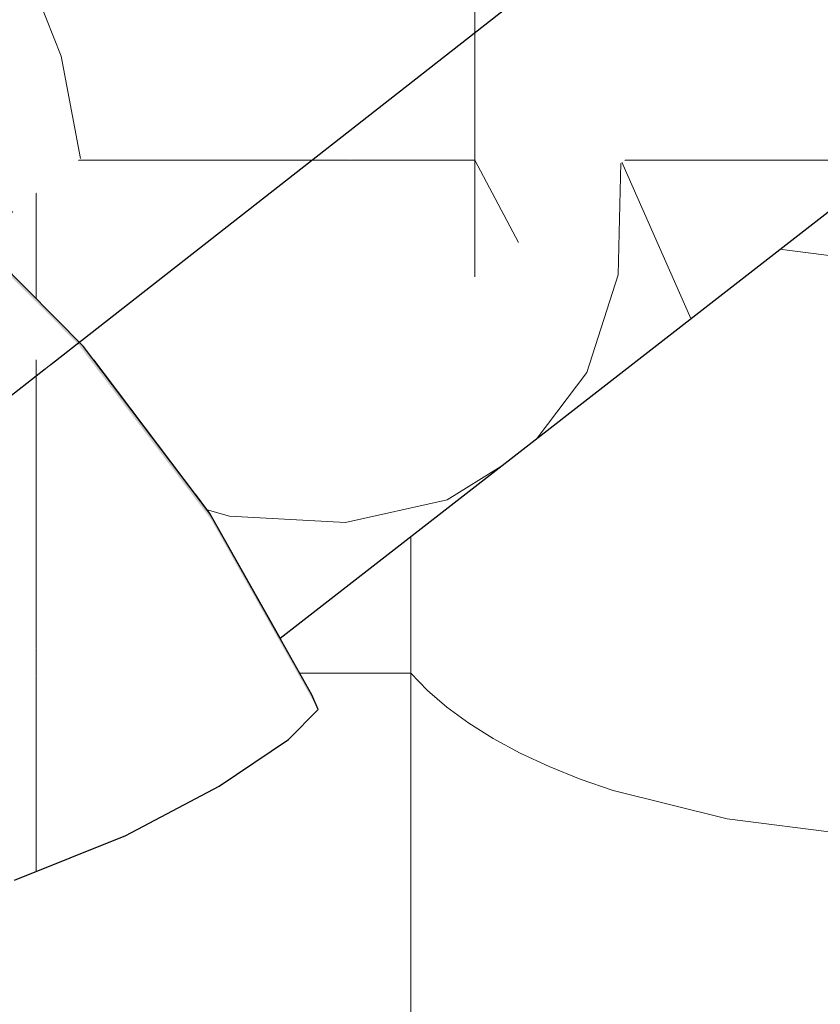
# Model space of a CAD drawing. Header units: millimetres. Extents: x -36478 to 31050, y -14815 to 11827.
# Tile 83 of 256: x -18377 to -18289, y 7654 to 7762. Entities that reach past the tile are written whole.
import ezdxf

# ---------------------------------------------------------------- set-up
doc = ezdxf.new("R2010")
doc.units = ezdxf.units.MM
doc.header["$MEASUREMENT"] = 0
doc.linetypes.add('Wipeout_Contour', pattern=[1000, 0, -1000])
for name, color, linetype in [('Nové_Konstrukce - krov', 7, 'Continuous'), ('Nové_Konstrukce - střechy a skořepiny', 7, 'Continuous'), ('Nové_Výplně - Povrchové', 7, 'Continuous')]:
    doc.layers.add(name, color=color, linetype=linetype)

# ---------------------------------------------------------------- blocks, each defined once
blk = doc.blocks.new('*X13')
at = {"layer": 'Nové_Výplně - Povrchové', "color": 21, "linetype": 'Continuous', "lineweight": 20, "true_color": 0xffaaaa}
for p, q in [((-18333.69, 7754.74), (-18333.69, 7714.9)), ((-18333.69, 7753.25), (-18335.6, 7753.25)), ((-18333.69, 7753.25), (-18331.86, 7751.35)), ((-18331.86, 7751.35), (-18329.74, 7749.52)), ((-18329.74, 7749.52), (-18327.34, 7747.77)), ((-18327.34, 7747.77), (-18324.65, 7746.09)), ((-18324.65, 7746.09), (-18321.71, 7744.52)), ((-18321.71, 7744.52), (-18318.53, 7743.04)), ((-18318.53, 7743.04), (-18315.12, 7741.67)), ((-18315.12, 7741.67), (-18311.5, 7740.41)), ((-18311.5, 7740.41), (-18299.05, 7737.31)), ((-18299.05, 7737.31), (-18285.39, 7735.56)), ((-18333.69, 7714.67), (-18333.69, 7651.79)), ((-18357.71, 7690.14), (-18381.72, 7690.14)), ((-18333.69, 7690.14), (-18357.71, 7690.14)), ((-18333.69, 7690.14), (-18331.86, 7688.25)), ((-18331.86, 7688.25), (-18329.74, 7686.42)), ((-18329.74, 7686.42), (-18327.34, 7684.66)), ((-18327.34, 7684.66), (-18324.65, 7682.99)), ((-18324.65, 7682.99), (-18321.71, 7681.41)), ((-18321.71, 7681.41), (-18318.53, 7679.93)), ((-18318.53, 7679.93), (-18315.12, 7678.56)), ((-18315.12, 7678.56), (-18311.5, 7677.31)), ((-18311.5, 7677.31), (-18299.05, 7674.21)), ((-18299.05, 7674.21), (-18285.39, 7672.45))]:
    blk.add_line(p, q, dxfattribs=at)
blk = doc.blocks.new('výplň_6_1', base_point=(0, 0))
at = {"layer": 'Nové_Výplně - Povrchové', "color": 21, "linetype": 'Continuous', "lineweight": 20, "true_color": 0xffaaaa}
blk.add_blockref('*X13', (0, 0), dxfattribs=at)
blk = doc.blocks.new('*X5049')
at = {"layer": 'Nové_Výplně - Povrchové', "color": 21, "linetype": 'Continuous', "lineweight": 20, "true_color": 0xffaaaa}
for p, q in [((-18279.28, 7770.41), (-18271.74, 7753.3)), ((-18310.97, 7733.77), (-18310.67, 7746)), ((-18310.56, 7746.08), (-18303.02, 7728.97)), ((-18289.66, 7746.3), (-18310.28, 7746.3)), ((-18280.73, 7746.3), (-18289.66, 7746.3)), ((-18314.39, 7723.05), (-18310.97, 7733.77)), ((-18319.84, 7715.88), (-18314.39, 7723.05)), ((-18329.71, 7709.13), (-18323.82, 7712.79)), ((-18340.83, 7706.64), (-18329.71, 7709.13)), ((-18355.98, 7708.03), (-18353.54, 7707.34)), ((-18353.54, 7707.34), (-18340.83, 7706.64))]:
    blk.add_line(p, q, dxfattribs=at)
blk = doc.blocks.new('výplň_2524_1', base_point=(0, 0))
at = {"color": 254, "linetype": 'Wipeout_Contour', "lineweight": 0, "ltscale": 99363.612192}
blk.add_wipeout([(-18230.03, 7808.72), (-18357.28, 7709.75), (-18355.67, 7707.63), (-18347.99, 7693.99), (-18221.03, 7792.74)], dxfattribs=at).dxf.layer = 'Nové_Výplně - Povrchové'
at = {"layer": 'Nové_Výplně - Povrchové', "color": 21, "linetype": 'Continuous', "lineweight": 20, "true_color": 0xffaaaa}
blk.add_blockref('*X5049', (0, 0), dxfattribs=at)
blk = doc.blocks.new('*X5051')
at = {"layer": 'Nové_Výplně - Povrchové', "color": 21, "linetype": 'Continuous', "lineweight": 20, "true_color": 0xffaaaa}
for p, q in [((-18326.67, 7756.96), (-18326.67, 7733.55)), ((-18340.37, 7746.3), (-18326.67, 7746.3)), ((-18321.87, 7737.29), (-18326.67, 7746.3))]:
    blk.add_line(p, q, dxfattribs=at)
blk = doc.blocks.new('výplň_2525_1', base_point=(0, 0))
at = {"color": 254, "linetype": 'Wipeout_Contour', "lineweight": 0, "ltscale": 79517.225459}
blk.add_wipeout([(-18241.18, 7823.45), (-18368.43, 7724.48), (-18357.28, 7709.75), (-18230.03, 7808.72)], dxfattribs=at).dxf.layer = 'Nové_Výplně - Povrchové'
at = {"layer": 'Nové_Výplně - Povrchové', "color": 21, "linetype": 'Continuous', "lineweight": 20, "true_color": 0xffaaaa}
blk.add_blockref('*X5051', (0, 0), dxfattribs=at)
blk = doc.blocks.new('*X5055')
at = {"layer": 'Nové_Výplně - Povrchové', "color": 21, "linetype": 'Continuous', "lineweight": 20, "true_color": 0xffaaaa}
for p, q in [((-18340.46, 7811.94), (-18324.69, 7807.3)), ((-18324.19, 7807.15), (-18321.37, 7806.33)), ((-18371.75, 7787.61), (-18352.65, 7781.99)), ((-18377.55, 7770.14), (-18383.92, 7778.14)), ((-18374.77, 7764.79), (-18377.55, 7770.14))]:
    blk.add_line(p, q, dxfattribs=at)
blk = doc.blocks.new('výplň_2527_1', base_point=(0, 0))
at = {"color": 254, "linetype": 'Wipeout_Contour', "lineweight": 0, "ltscale": 119663.531452}
blk.add_wipeout([(-18283.92, 7855.92), (-18408.65, 7758.91), (-18405.57, 7757.2), (-18403.49, 7755.66), (-18394.9, 7749.14), (-18268.54, 7847.41)], dxfattribs=at).dxf.layer = 'Nové_Výplně - Povrchové'
at = {"layer": 'Nové_Výplně - Povrchové', "color": 21, "linetype": 'Continuous', "lineweight": 20, "true_color": 0xffaaaa}
blk.add_blockref('*X5055', (0, 0), dxfattribs=at)
blk = doc.blocks.new('*X5057')
at = {"layer": 'Nové_Výplně - Povrchové', "color": 21, "linetype": 'Continuous', "lineweight": 20, "true_color": 0xffaaaa}
for p, q in [((-18326.67, 7780.08), (-18326.67, 7756.96)), ((-18370.09, 7746.3), (-18350.69, 7746.3)), ((-18350.69, 7746.3), (-18340.37, 7746.3)), ((-18374.7, 7742.72), (-18374.7, 7731.12)), ((-18377.27, 7740.72), (-18378.65, 7738.1)), ((-18378.65, 7738.1), (-18379.8, 7736.24))]:
    blk.add_line(p, q, dxfattribs=at)
blk = doc.blocks.new('výplň_2528_1', base_point=(0, 0))
at = {"color": 254, "linetype": 'Wipeout_Contour', "lineweight": 0, "ltscale": 99510.736663}
blk.add_wipeout([(-18254.15, 7836.48), (-18381.21, 7737.66), (-18369.52, 7725.91), (-18368.43, 7724.48), (-18241.18, 7823.45)], dxfattribs=at).dxf.layer = 'Nové_Výplně - Povrchové'
at = {"layer": 'Nové_Výplně - Povrchové', "color": 21, "linetype": 'Continuous', "lineweight": 20, "true_color": 0xffaaaa}
blk.add_blockref('*X5057', (0, 0), dxfattribs=at)
blk = doc.blocks.new('*X5059')
at = {"layer": 'Nové_Výplně - Povrchové', "color": 21, "linetype": 'Continuous', "lineweight": 20, "true_color": 0xffaaaa}
for p, q in [((-18321.37, 7806.33), (-18304.48, 7797.34)), ((-18352.65, 7781.99), (-18335.76, 7773)), ((-18371.98, 7757.71), (-18374.77, 7764.79)), ((-18369.86, 7746.48), (-18371.98, 7757.71))]:
    blk.add_line(p, q, dxfattribs=at)
blk = doc.blocks.new('výplň_2529_1', base_point=(0, 0))
at = {"color": 254, "linetype": 'Wipeout_Contour', "lineweight": 0, "ltscale": 99600.400445}
blk.add_wipeout([(-18268.54, 7847.41), (-18394.9, 7749.14), (-18385.62, 7742.09), (-18381.21, 7737.66), (-18254.15, 7836.48)], dxfattribs=at).dxf.layer = 'Nové_Výplně - Povrchové'
at = {"layer": 'Nové_Výplně - Povrchové', "color": 21, "linetype": 'Continuous', "lineweight": 20, "true_color": 0xffaaaa}
blk.add_blockref('*X5059', (0, 0), dxfattribs=at)
blk = doc.blocks.new('*X5065')
at = {"layer": 'Nové_Výplně - Povrchové', "color": 21, "linetype": 'Continuous', "lineweight": 20, "true_color": 0xffaaaa}
for p, q in [((-18361.19, 7814), (-18340.46, 7811.94)), ((-18392.47, 7789.67), (-18371.75, 7787.61)), ((-18396.62, 7786.27), (-18396.76, 7786.33)), ((-18385.9, 7779.88), (-18396.62, 7786.27)), ((-18383.92, 7778.14), (-18385.9, 7779.88))]:
    blk.add_line(p, q, dxfattribs=at)
blk = doc.blocks.new('výplň_2532_1', base_point=(0, 0))
at = {"color": 254, "linetype": 'Wipeout_Contour', "lineweight": 0, "ltscale": 79786.704538}
blk.add_wipeout([(-18299.82, 7861.73), (-18422.31, 7766.46), (-18408.65, 7758.91), (-18283.92, 7855.92)], dxfattribs=at).dxf.layer = 'Nové_Výplně - Povrchové'
at = {"layer": 'Nové_Výplně - Povrchové', "color": 21, "linetype": 'Continuous', "lineweight": 20, "true_color": 0xffaaaa}
blk.add_blockref('*X5065', (0, 0), dxfattribs=at)
blk = doc.blocks.new('*X5123')
at = {"layer": 'Nové_Výplně - Povrchové', "linetype": 'Continuous', "lineweight": 20, "true_color": 0xffaaaa}
blk.add_hatch(color=21, dxfattribs=at).paths.add_polyline_path([(-18343.84, 7686.17), (-18344.5, 7687.79), (-18355.67, 7707.63), (-18355.53, 7706.94)])
blk = doc.blocks.new('výplň_2561_1', base_point=(0, 0))
at = {"color": 254, "linetype": 'Wipeout_Contour', "lineweight": 0, "ltscale": 79595.374917}
blk.add_wipeout([(-18343.84, 7686.17), (-18344.5, 7687.79), (-18355.67, 7707.63), (-18355.53, 7706.94)], dxfattribs=at).dxf.layer = 'Nové_Výplně - Povrchové'
at = {"layer": 'Nové_Výplně - Povrchové', "color": 21, "linetype": 'Continuous', "lineweight": 20, "true_color": 0xffaaaa}
blk.add_blockref('*X5123', (0, 0), dxfattribs=at)
blk = doc.blocks.new('výplň_2562_1', base_point=(0, 0))
at = {"color": 254, "linetype": 'Wipeout_Contour', "lineweight": 0, "ltscale": 79610.986801}
blk.add_wipeout([(-18354.68, 7677.79), (-18347.08, 7682.89), (-18358.96, 7703.98), (-18366.36, 7698.53)], dxfattribs=at).dxf.layer = 'Nové_Výplně - Povrchové'
blk = doc.blocks.new('výplň_2563_1', base_point=(0, 0))
at = {"color": 254, "linetype": 'Wipeout_Contour', "lineweight": 0, "ltscale": 79597.519986}
blk.add_wipeout([(-18347.08, 7682.89), (-18343.84, 7686.17), (-18355.53, 7706.94), (-18358.96, 7703.98)], dxfattribs=at).dxf.layer = 'Nové_Výplně - Povrchové'
blk = doc.blocks.new('*X5129')
at = {"layer": 'Nové_Výplně - Povrchové', "color": 21, "linetype": 'Continuous', "lineweight": 20, "true_color": 0xffaaaa}
blk.add_line((-18374.7, 7689.82), (-18374.7, 7668.43), dxfattribs=at)
blk = doc.blocks.new('výplň_2564_1', base_point=(0, 0))
at = {"color": 254, "linetype": 'Wipeout_Contour', "lineweight": 0, "ltscale": 79664.92214}
blk.add_wipeout([(-18387.02, 7685.15), (-18377.07, 7667.48), (-18364.89, 7672.38), (-18375.95, 7692.03)], dxfattribs=at).dxf.layer = 'Nové_Výplně - Povrchové'
at = {"layer": 'Nové_Výplně - Povrchové', "color": 21, "linetype": 'Continuous', "lineweight": 20, "true_color": 0xffaaaa}
blk.add_blockref('*X5129', (0, 0), dxfattribs=at)
blk = doc.blocks.new('*X5131')
at = {"layer": 'Nové_Výplně - Povrchové', "color": 21, "linetype": 'Continuous', "lineweight": 20, "true_color": 0xffaaaa}
blk.add_line((-18374.7, 7692.87), (-18374.7, 7689.82), dxfattribs=at)
blk = doc.blocks.new('výplň_2565_1', base_point=(0, 0))
at = {"color": 254, "linetype": 'Wipeout_Contour', "lineweight": 0, "ltscale": 79634.380148}
blk.add_wipeout([(-18364.89, 7672.38), (-18354.68, 7677.79), (-18366.36, 7698.53), (-18375.95, 7692.03)], dxfattribs=at).dxf.layer = 'Nové_Výplně - Povrchové'
at = {"layer": 'Nové_Výplně - Povrchové', "color": 21, "linetype": 'Continuous', "lineweight": 20, "true_color": 0xffaaaa}
blk.add_blockref('*X5131', (0, 0), dxfattribs=at)
blk = doc.blocks.new('*X5133')
at = {"layer": 'Nové_Výplně - Povrchové', "color": 21, "linetype": 'Continuous', "lineweight": 20, "true_color": 0xffaaaa}
blk.add_line((-18374.7, 7722.59), (-18374.7, 7709.55), dxfattribs=at)
blk = doc.blocks.new('výplň_2566_1', base_point=(0, 0))
at = {"color": 254, "linetype": 'Wipeout_Contour', "lineweight": 0, "ltscale": 79690.718126}
blk.add_wipeout([(-18380.84, 7717.65), (-18366.36, 7698.53), (-18358.96, 7703.98), (-18373.68, 7723.42)], dxfattribs=at).dxf.layer = 'Nové_Výplně - Povrchové'
at = {"layer": 'Nové_Výplně - Povrchové', "color": 21, "linetype": 'Continuous', "lineweight": 20, "true_color": 0xffaaaa}
blk.add_blockref('*X5133', (0, 0), dxfattribs=at)
blk = doc.blocks.new('*X5135')
at = {"layer": 'Nové_Výplně - Povrchové', "linetype": 'Continuous', "lineweight": 20, "true_color": 0xffaaaa}
blk.add_hatch(color=21, dxfattribs=at).paths.add_polyline_path([(-18385.62, 7742.09), (-18386.87, 7743), (-18370.02, 7726.07), (-18369.52, 7725.91)])
blk = doc.blocks.new('výplň_2567_1', base_point=(0, 0))
at = {"color": 254, "linetype": 'Wipeout_Contour', "lineweight": 0, "ltscale": 79756.660084}
blk.add_wipeout([(-18385.62, 7742.09), (-18386.87, 7743), (-18370.02, 7726.07), (-18369.52, 7725.91)], dxfattribs=at).dxf.layer = 'Nové_Výplně - Povrchové'
at = {"layer": 'Nové_Výplně - Povrchové', "color": 21, "linetype": 'Continuous', "lineweight": 20, "true_color": 0xffaaaa}
blk.add_blockref('*X5135', (0, 0), dxfattribs=at)
blk = doc.blocks.new('*X5137')
at = {"layer": 'Nové_Výplně - Povrchové', "linetype": 'Continuous', "lineweight": 20, "true_color": 0xffaaaa}
blk.add_hatch(color=21, dxfattribs=at).paths.add_polyline_path([(-18355.53, 7706.94), (-18355.67, 7707.63), (-18369.52, 7725.91), (-18370.02, 7726.07)])
blk = doc.blocks.new('výplň_2568_1', base_point=(0, 0))
at = {"color": 254, "linetype": 'Wipeout_Contour', "lineweight": 0, "ltscale": 79672.838928}
blk.add_wipeout([(-18355.53, 7706.94), (-18355.67, 7707.63), (-18369.52, 7725.91), (-18370.02, 7726.07)], dxfattribs=at).dxf.layer = 'Nové_Výplně - Povrchové'
at = {"layer": 'Nové_Výplně - Povrchové', "color": 21, "linetype": 'Continuous', "lineweight": 20, "true_color": 0xffaaaa}
blk.add_blockref('*X5137', (0, 0), dxfattribs=at)
blk = doc.blocks.new('výplň_2570_1', base_point=(0, 0))
at = {"color": 254, "linetype": 'Wipeout_Contour', "lineweight": 0, "ltscale": 79677.306579}
blk.add_wipeout([(-18358.96, 7703.98), (-18355.53, 7706.94), (-18370.02, 7726.07), (-18373.68, 7723.42)], dxfattribs=at).dxf.layer = 'Nové_Výplně - Povrchové'
blk = doc.blocks.new('výplň_2572_1', base_point=(0, 0))
at = {"color": 254, "linetype": 'Wipeout_Contour', "lineweight": 0, "ltscale": 79763.718224}
blk.add_wipeout([(-18370.02, 7726.07), (-18386.87, 7743), (-18390.79, 7740.61), (-18373.68, 7723.42)], dxfattribs=at).dxf.layer = 'Nové_Výplně - Povrchové'
blk = doc.blocks.new('*X5205')
at = {"layer": 'Nové_Výplně - Povrchové', "color": 21, "linetype": 'Continuous', "lineweight": 20, "true_color": 0xffaaaa}
blk.add_line((-18374.7, 7709.55), (-18374.7, 7692.87), dxfattribs=at)
blk = doc.blocks.new('výplň_2602_1', base_point=(0, 0))
at = {"color": 254, "linetype": 'Wipeout_Contour', "lineweight": 0, "ltscale": 79711.330701}
blk.add_wipeout([(-18375.95, 7692.03), (-18366.36, 7698.53), (-18380.84, 7717.65), (-18389.66, 7710.13)], dxfattribs=at).dxf.layer = 'Nové_Výplně - Povrchové'
at = {"layer": 'Nové_Výplně - Povrchové', "color": 21, "linetype": 'Continuous', "lineweight": 20, "true_color": 0xffaaaa}
blk.add_blockref('*X5205', (0, 0), dxfattribs=at)
blk = doc.blocks.new('výplň_2603_1', base_point=(0, 0))
at = {"color": 254, "linetype": 'Wipeout_Contour', "lineweight": 0, "ltscale": 79735.982724}
blk.add_wipeout([(-18387.02, 7685.15), (-18375.95, 7692.03), (-18389.66, 7710.13), (-18399.35, 7701.43)], dxfattribs=at).dxf.layer = 'Nové_Výplně - Povrchové'
blk = doc.blocks.new('*X5215')
at = {"layer": 'Nové_Výplně - Povrchové', "color": 21, "linetype": 'Continuous', "lineweight": 20, "true_color": 0xffaaaa}
for p, q in [((-18382.49, 7732.27), (-18383.74, 7730.55)), ((-18383.74, 7730.55), (-18386.68, 7727.07)), ((-18386.68, 7727.07), (-18388.43, 7725.28)), ((-18374.7, 7724.45), (-18374.7, 7722.59))]:
    blk.add_line(p, q, dxfattribs=at)
blk = doc.blocks.new('výplň_2607_1', base_point=(0, 0))
at = {"color": 254, "linetype": 'Wipeout_Contour', "lineweight": 0, "ltscale": 79777.075173}
blk.add_wipeout([(-18380.84, 7717.65), (-18373.68, 7723.42), (-18390.79, 7740.61), (-18397.67, 7734.56)], dxfattribs=at).dxf.layer = 'Nové_Výplně - Povrchové'
at = {"layer": 'Nové_Výplně - Povrchové', "color": 21, "linetype": 'Continuous', "lineweight": 20, "true_color": 0xffaaaa}
blk.add_blockref('*X5215', (0, 0), dxfattribs=at)

msp = doc.modelspace()

# ---------------------------------------------------------------- block references
at = {"layer": 'Nové_Výplně - Povrchové', "color": 21, "linetype": 'Continuous', "lineweight": 20, "true_color": 0xffaaaa}
msp.add_blockref('výplň_6_1', (0, 0), dxfattribs=at)

# ---------------------------------------------------------------- next in the draw order: block references
msp.add_blockref('výplň_2524_1', (0, 0), dxfattribs=at)

# ---------------------------------------------------------------- next in the draw order: block references
for name in ['výplň_2525_1', 'výplň_2561_1']:
    msp.add_blockref(name, (0, 0), dxfattribs=at)

# ---------------------------------------------------------------- next in the draw order: block references
for name in ['výplň_2527_1', 'výplň_2562_1']:
    msp.add_blockref(name, (0, 0), dxfattribs=at)

# ---------------------------------------------------------------- next in the draw order: block references
for name in ['výplň_2528_1', 'výplň_2563_1', 'výplň_2564_1']:
    msp.add_blockref(name, (0, 0), dxfattribs=at)

# ---------------------------------------------------------------- next in the draw order: linework, layer by layer
at = {"layer": 'Nové_Konstrukce - krov', "color": 1, "linetype": 'Continuous', "lineweight": 25}
for p, q in [((-18343.84, 7686.17), (-18344.5, 7687.79)), ((-18347.08, 7682.89), (-18343.84, 7686.17))]:
    msp.add_line(p, q, dxfattribs=at)

# ---------------------------------------------------------------- next in the draw order: block references
at = {"layer": 'Nové_Výplně - Povrchové', "color": 21, "linetype": 'Continuous', "lineweight": 20, "true_color": 0xffaaaa}
for name in ['výplň_2529_1', 'výplň_2565_1']:
    msp.add_blockref(name, (0, 0), dxfattribs=at)

# ---------------------------------------------------------------- next in the draw order: linework, layer by layer
at = {"layer": 'Nové_Konstrukce - krov', "color": 1, "linetype": 'Continuous', "lineweight": 25}
for p, q in [((-18354.68, 7677.79), (-18347.08, 7682.89)), ((-18364.89, 7672.38), (-18354.68, 7677.79)), ((-18377.07, 7667.48), (-18364.89, 7672.38))]:
    msp.add_line(p, q, dxfattribs=at)

# ---------------------------------------------------------------- next in the draw order: block references
at = {"layer": 'Nové_Výplně - Povrchové', "color": 21, "linetype": 'Continuous', "lineweight": 20, "true_color": 0xffaaaa}
for name in ['výplň_2532_1', 'výplň_2567_1', 'výplň_2566_1']:
    msp.add_blockref(name, (0, 0), dxfattribs=at)

# ---------------------------------------------------------------- next in the draw order: linework, layer by layer
at = {"layer": 'Nové_Konstrukce - krov', "color": 1, "linetype": 'Continuous', "lineweight": 25}
msp.add_line((-18347.99, 7693.99), (-18221.03, 7792.74), dxfattribs=at)

# ---------------------------------------------------------------- next in the draw order: block references
at = {"layer": 'Nové_Výplně - Povrchové', "color": 21, "linetype": 'Continuous', "lineweight": 20, "true_color": 0xffaaaa}
msp.add_blockref('výplň_2568_1', (0, 0), dxfattribs=at)

# ---------------------------------------------------------------- next in the draw order: block references
msp.add_blockref('výplň_2570_1', (0, 0), dxfattribs=at)

# ---------------------------------------------------------------- next in the draw order: linework, layer by layer
at = {"layer": 'Nové_Konstrukce - krov', "color": 1, "linetype": 'Continuous', "lineweight": 25}
msp.add_line((-18344.5, 7687.79), (-18355.67, 7707.63), dxfattribs=at)

# ---------------------------------------------------------------- next in the draw order: block references
at = {"layer": 'Nové_Výplně - Povrchové', "color": 21, "linetype": 'Continuous', "lineweight": 20, "true_color": 0xffaaaa}
for name in ['výplň_2572_1', 'výplň_2602_1']:
    msp.add_blockref(name, (0, 0), dxfattribs=at)

# ---------------------------------------------------------------- next in the draw order: linework, layer by layer
at = {"layer": 'Nové_Konstrukce - krov', "color": 1, "linetype": 'Continuous', "lineweight": 25}
msp.add_line((-18355.67, 7707.63), (-18369.52, 7725.91), dxfattribs=at)

# ---------------------------------------------------------------- next in the draw order: block references
at = {"layer": 'Nové_Výplně - Povrchové', "color": 21, "linetype": 'Continuous', "lineweight": 20, "true_color": 0xffaaaa}
for name in ['výplň_2607_1', 'výplň_2603_1']:
    msp.add_blockref(name, (0, 0), dxfattribs=at)

# ---------------------------------------------------------------- next in the draw order: linework, layer by layer
at = {"layer": 'Nové_Konstrukce - krov', "color": 1, "linetype": 'Continuous', "lineweight": 25}
msp.add_line((-18369.52, 7725.91), (-18385.62, 7742.09), dxfattribs=at)
at = {"layer": 'Nové_Konstrukce - střechy a skořepiny', "color": 1, "linetype": 'Continuous', "lineweight": 25}
msp.add_line((-14406.18, 10825.99), (-19182.71, 7090.83), dxfattribs=at)

doc.saveas('drawing.dxf')
